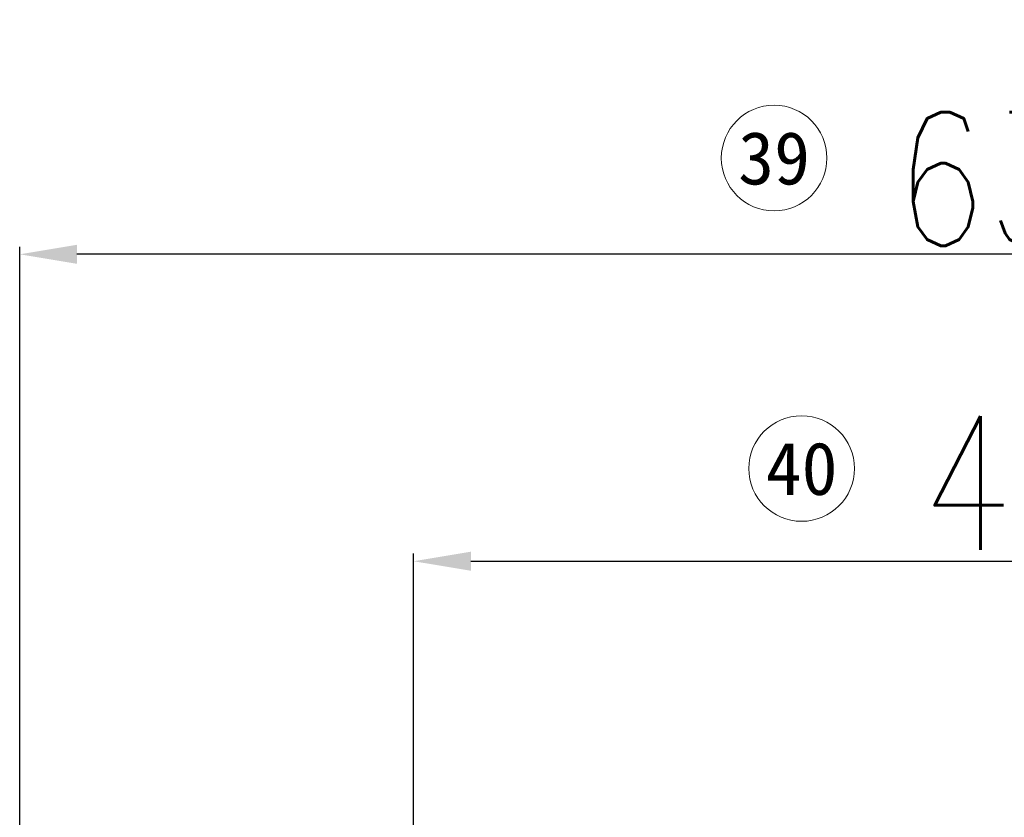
# Model space of a CAD drawing. Header units: millimetres. Extents: x 16386 to 23226, y -7201 to -2390.
# Tile 18 of 94: x 19315 to 19572, y -3933 to -3724. Entities that reach past the tile are written whole.
import ezdxf
from ezdxf.enums import TextEntityAlignment as Align

# ---------------------------------------------------------------- set-up
doc = ezdxf.new("R2010")
doc.units = ezdxf.units.MM
doc.header["$PDMODE"] = 3
doc.header["$PDSIZE"] = 8
doc.layers.get('Defpoints').update_dxf_attribs({"linetype": 'CONTINUOUS'})
doc.layers.add('7标注层', color=4, linetype='CONTINUOUS')
doc.layers.add('单行文本', color=7, linetype='CONTINUOUS', lineweight=5)
doc.layers.add('细实线', color=3, linetype='CONTINUOUS', lineweight=13)
doc.styles.add('TH_GBDIM', font='romans.shx', dxfattribs={"width": 0.8, "bigfont": 'gbcbig.shx'})
doc.styles.add('文字', font='simhei.ttf')
doc.dimstyles.new('TH_GBDIM', dxfattribs={"dimtxt": 35, "dimasz": 15, "dimexe": 2, "dimexo": 0, "dimgap": 3, "dimtad": 1, "dimdec": 1, "dimzin": 0, "dimdsep": 46, "dimtxsty": 'TH_GBDIM', "dimcen": 2.5, "dimclrd": 130, "dimclre": 130, "dimclrt": 3, "dimadec": 1, "dimazin": 0, "dimtfac": 0.714286, "dimtdec": 1, "dimtmove": 0, "dimatfit": 3, "dimfxl": 1, "dimtzin": 0, "dimlwd": -1, "dimlwe": -1, "dimarcsym": 0})

# ---------------------------------------------------------------- blocks, each defined once
blk = doc.blocks.new('*D393')
at = {"layer": '7标注层', "color": 130, "ltscale": 5, "transparency": 16777216}
for p, q in [((19417.6, -4106.97), (19417.6, -3864.12)), ((19841.6, -4106.97), (19841.6, -3864.12)), ((19432.6, -3866.12), (19826.6, -3866.12))]:
    blk.add_line(p, q, dxfattribs=at)
for points in [[(19432.6, -3863.62), (19432.6, -3868.62), (19417.6, -3866.12)], [(19826.6, -3863.62), (19826.6, -3868.62), (19841.6, -3866.12)]]:
    blk.add_solid(points, dxfattribs=at)
at = {"layer": 'Defpoints', "color": 0, "ltscale": 5, "transparency": 16777216}
for p in [(19841.6, -3866.12), (19417.6, -4106.97), (19841.6, -4106.97)]:
    blk.add_point(p, dxfattribs=at)
at = {"layer": '7标注层', "color": 3, "ltscale": 5, "transparency": 16777216, "insert": (19629.6, -3845.62), "char_height": 35, "attachment_point": 5, "style": 'TH_GBDIM'}
blk.add_mtext('424.0±1', dxfattribs=at)
blk = doc.blocks.new('*D394')
at = {"layer": '7标注层', "color": 130, "ltscale": 5, "transparency": 16777216}
for p, q in [((19314.51, -4124.09), (19314.51, -3783.77)), ((19944.51, -4118.35), (19944.51, -3783.77)), ((19929.51, -3785.77), (19329.51, -3785.77))]:
    blk.add_line(p, q, dxfattribs=at)
for points in [[(19329.51, -3783.27), (19329.51, -3788.27), (19314.51, -3785.77)], [(19929.51, -3783.27), (19929.51, -3788.27), (19944.51, -3785.77)]]:
    blk.add_solid(points, dxfattribs=at)
at = {"layer": 'Defpoints', "color": 0, "ltscale": 5, "transparency": 16777216}
for p in [(19314.51, -3785.77), (19944.51, -4118.35), (19314.51, -4124.09)]:
    blk.add_point(p, dxfattribs=at)
at = {"layer": '7标注层', "color": 3, "ltscale": 5, "transparency": 16777216, "insert": (19629.51, -3754.18), "char_height": 35, "attachment_point": 5, "style": 'TH_GBDIM'}
blk.add_mtext('630.0{\\H0.7x;\\S+2^ -0.5;}', dxfattribs=at)

msp = doc.modelspace()

# ---------------------------------------------------------------- linework, layer by layer
at = {"layer": '细实线', "color": 6}
for centre in [(19511.96, -3760.57), (19519.16, -3841.85)]:
    msp.add_circle(centre, 13.82, dxfattribs=at)

# ---------------------------------------------------------------- texts
at = {"layer": '单行文本', "color": 6, "style": '文字'}
for s, p in [('39', (19511.96, -3760.57)), ('40', (19519.16, -3841.85))]:
    msp.add_text(s, height=13.824, dxfattribs=at).set_placement(p, align=Align.MIDDLE_CENTER)

# ---------------------------------------------------------------- dimensions: what is measured, and where the dimension line sits
at = {"layer": '7标注层', "ltscale": 5}
for base, p1, p2, text, picture, middle in [((19314.51, -3785.77), (19944.51, -4118.35), (19314.51, -4124.09), '<>{\\H0.7x;\\S+2^ -0.5;}', '*D394', (19629.51, -3754.18)), ((19841.6, -3866.12), (19417.6, -4106.97), (19841.6, -4106.97), '<>±1', '*D393', (19629.6, -3845.62))]:
    dim = msp.add_linear_dim(base=base, p1=p1, p2=p2, angle=180, text=text, dimstyle='TH_GBDIM', dxfattribs=at)
    dim.commit()
    dim.dimension.update_dxf_attribs({"geometry": picture, "text_midpoint": middle})

doc.saveas('drawing.dxf')
